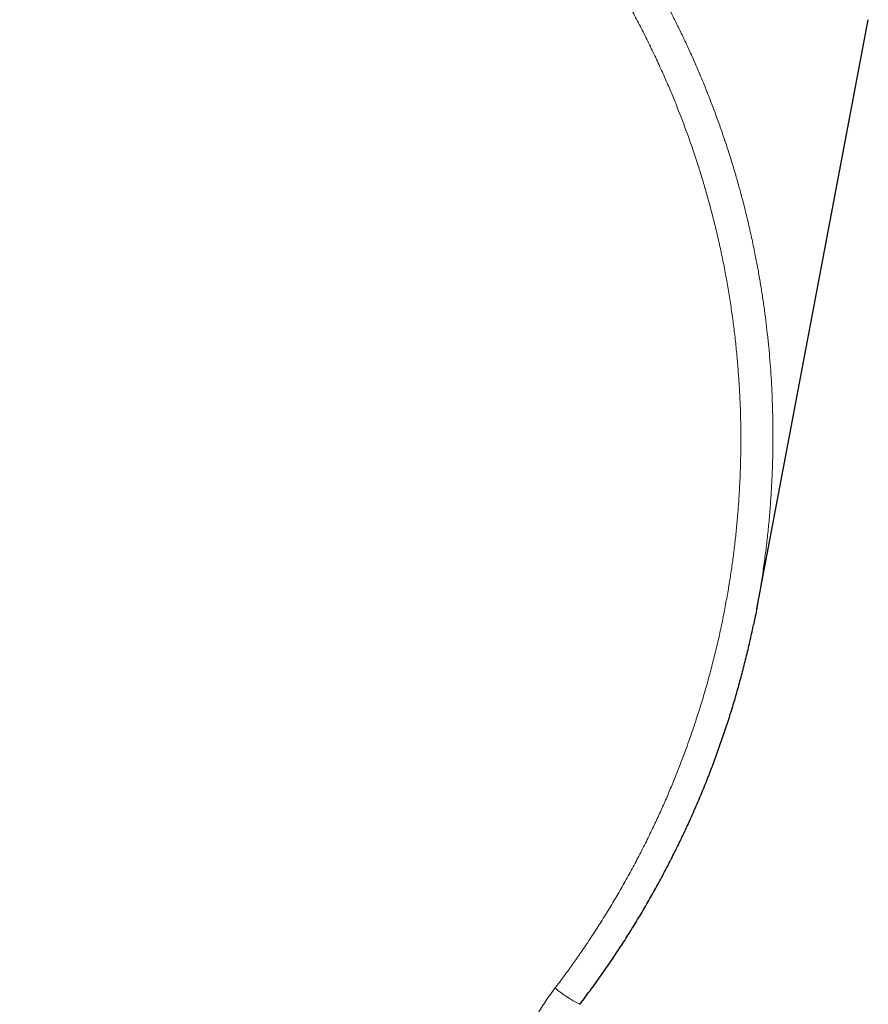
# Model space of a CAD drawing. Header units: millimetres. Extents: x 8 to 599, y 12 to 435.
# Tile 8 of 26: x 317 to 341, y 168 to 196. Entities that reach past the tile are written whole.
import ezdxf

# ---------------------------------------------------------------- set-up
doc = ezdxf.new("R2010")
doc.units = ezdxf.units.MM

msp = doc.modelspace()

# ---------------------------------------------------------------- linework, layer by layer
at = {"color": 7, "linetype": 'Continuous', "lineweight": 30}
msp.add_line((337.529, 178.843), (340.698, 195.566), dxfattribs=at)
at = {"color": 8, "linetype": 'Continuous', "lineweight": 0}
msp.add_arc((334.02, 170.676), 3.406, 229.4913, 243.6929, dxfattribs=at)
for points, knots in [([(311.243, 210.201), (311.392, 210.2), (311.689, 210.199), (312.136, 210.188), (312.582, 210.17), (313.028, 210.145), (313.475, 210.112), (313.922, 210.072), (314.367, 210.025), (314.813, 209.971), (315.259, 209.909), (315.704, 209.84), (316.148, 209.763), (316.601, 209.677), (317.062, 209.582), (317.531, 209.475), (317.998, 209.361), (318.464, 209.238), (318.928, 209.107), (319.39, 208.967), (319.85, 208.819), (320.288, 208.67), (320.704, 208.519), (321.1, 208.37), (321.493, 208.214), (321.884, 208.051), (322.272, 207.883), (322.659, 207.708), (323.043, 207.526), (323.426, 207.338), (323.809, 207.142), (324.192, 206.938), (324.571, 206.728), (324.96, 206.504), (325.359, 206.265), (325.765, 206.012), (326.167, 205.751), (326.565, 205.483), (326.959, 205.207), (327.348, 204.923), (327.732, 204.633), (328.094, 204.348), (328.437, 204.069), (328.76, 203.797), (329.078, 203.521), (329.392, 203.239), (329.702, 202.951), (330.008, 202.659), (330.309, 202.361), (330.608, 202.057), (330.904, 201.745), (331.196, 201.427), (331.484, 201.103), (331.762, 200.78), (332.029, 200.458), (332.287, 200.138), (332.541, 199.814), (332.798, 199.473), (333.059, 199.116), (333.322, 198.741), (333.58, 198.362), (333.83, 197.978), (334.074, 197.59), (334.297, 197.221), (334.499, 196.875), (334.682, 196.55), (334.861, 196.223), (335.035, 195.893), (335.204, 195.56), (335.371, 195.221), (335.535, 194.876), (335.695, 194.525), (335.85, 194.171), (336, 193.815), (336.145, 193.456), (336.288, 193.087), (336.428, 192.709), (336.564, 192.322), (336.695, 191.932), (336.824, 191.525), (336.95, 191.101), (337.074, 190.661), (337.19, 190.218), (337.298, 189.772), (337.399, 189.324), (337.486, 188.903), (337.561, 188.509), (337.626, 188.142), (337.685, 187.774), (337.739, 187.405), (337.788, 187.035), (337.832, 186.66), (337.872, 186.28), (337.906, 185.895), (337.934, 185.51), (337.957, 185.124), (337.974, 184.737), (337.986, 184.342), (337.992, 183.939), (337.991, 183.528), (337.984, 183.117), (337.971, 182.69), (337.949, 182.248), (337.919, 181.792), (337.881, 181.335), (337.835, 180.879), (337.781, 180.423), (337.718, 179.964), (337.659, 179.577), (337.618, 179.342), (337.604, 179.261)], [0, 0, 0, 0, 0.009589, 0.019179, 0.028769, 0.038357, 0.04799, 0.057624, 0.067258, 0.076891, 0.086574, 0.096258, 0.105952, 0.115646, 0.12599, 0.136335, 0.146681, 0.157024, 0.167422, 0.177822, 0.188221, 0.198619, 0.207729, 0.216841, 0.225952, 0.235062, 0.244209, 0.253358, 0.262506, 0.271653, 0.281004, 0.290355, 0.299716, 0.309077, 0.319416, 0.329758, 0.3401, 0.35044, 0.360834, 0.371229, 0.381625, 0.392019, 0.401127, 0.410236, 0.419345, 0.428453, 0.437598, 0.446744, 0.45589, 0.465035, 0.474384, 0.483734, 0.493093, 0.502453, 0.511341, 0.520228, 0.529124, 0.538021, 0.547915, 0.557811, 0.567706, 0.577627, 0.587549, 0.597471, 0.605527, 0.613585, 0.621641, 0.629713, 0.637784, 0.645855, 0.654206, 0.662558, 0.670909, 0.679276, 0.687643, 0.69601, 0.704898, 0.713785, 0.722681, 0.731578, 0.741472, 0.751368, 0.761262, 0.771183, 0.781105, 0.791027, 0.799083, 0.80714, 0.815196, 0.823267, 0.831338, 0.839409, 0.847759, 0.85611, 0.86446, 0.872826, 0.881192, 0.889558, 0.898442, 0.907326, 0.916219, 0.925112, 0.935002, 0.944894, 0.954785, 0.964702, 0.97462, 0.984537, 0.994698, 1, 1, 1, 1]), ([(331.808, 168.086), (331.888, 168.192), (332.048, 168.404), (332.282, 168.726), (332.511, 169.052), (332.748, 169.399), (332.991, 169.769), (333.239, 170.161), (333.479, 170.558), (333.713, 170.96), (333.94, 171.367), (334.16, 171.779), (334.373, 172.194), (334.57, 172.598), (334.754, 172.991), (334.924, 173.371), (335.089, 173.754), (335.247, 174.14), (335.399, 174.529), (335.545, 174.921), (335.684, 175.316), (335.822, 175.726), (335.957, 176.153), (336.089, 176.597), (336.212, 177.042), (336.328, 177.491), (336.436, 177.942), (336.535, 178.396), (336.627, 178.851), (336.706, 179.29), (336.775, 179.71), (336.835, 180.113), (336.888, 180.516), (336.935, 180.921), (336.975, 181.327), (337.009, 181.734), (337.036, 182.142), (337.057, 182.552), (337.072, 182.967), (337.08, 183.384), (337.081, 183.802), (337.075, 184.213), (337.063, 184.616), (337.045, 185.013), (337.02, 185.409), (336.988, 185.827), (336.947, 186.266), (336.896, 186.726), (336.836, 187.185), (336.767, 187.644), (336.691, 188.102), (336.605, 188.56), (336.512, 189.016), (336.413, 189.454), (336.311, 189.874), (336.206, 190.277), (336.095, 190.678), (335.977, 191.077), (335.853, 191.475), (335.721, 191.872), (335.584, 192.266), (335.442, 192.651), (335.296, 193.028), (335.148, 193.396), (334.993, 193.761), (334.824, 194.144), (334.64, 194.544), (334.438, 194.961), (334.229, 195.374), (334.012, 195.784), (333.787, 196.191), (333.555, 196.594), (333.315, 196.993), (333.076, 197.373), (332.84, 197.735), (332.607, 198.08), (332.369, 198.421), (332.125, 198.759), (331.875, 199.092), (331.619, 199.423), (331.357, 199.749), (331.081, 200.082), (330.79, 200.421), (330.483, 200.765), (330.17, 201.104), (329.85, 201.438), (329.523, 201.766), (329.19, 202.09), (328.851, 202.407), (328.521, 202.704), (328.2, 202.984), (327.889, 203.246), (327.573, 203.503), (327.254, 203.756), (326.929, 204.004), (326.601, 204.246), (326.268, 204.484), (325.929, 204.718), (325.584, 204.948), (325.233, 205.174), (324.877, 205.394), (324.524, 205.605), (324.173, 205.808), (323.825, 206.001), (323.474, 206.189), (323.1, 206.382), (322.703, 206.578), (322.283, 206.776), (321.859, 206.967), (321.431, 207.151), (320.998, 207.327), (320.562, 207.495), (320.122, 207.656), (319.696, 207.803), (319.282, 207.938), (318.883, 208.061), (318.481, 208.178), (318.076, 208.289), (317.67, 208.393), (317.261, 208.491), (316.85, 208.582), (316.434, 208.668), (316.013, 208.747), (315.587, 208.821), (315.159, 208.887), (314.73, 208.947), (314.3, 208.999), (313.87, 209.045), (313.438, 209.083), (313.004, 209.115), (312.566, 209.14), (312.125, 209.158), (311.684, 209.168), (311.39, 209.171), (311.243, 209.171), (311.243, 209.171)], [0, 0, 0, 0, 0.006952, 0.013904, 0.020857, 0.027808, 0.035921, 0.044034, 0.052148, 0.06026, 0.068416, 0.076572, 0.084729, 0.092884, 0.100174, 0.107464, 0.114755, 0.122044, 0.129365, 0.136686, 0.144008, 0.151328, 0.159426, 0.167524, 0.175622, 0.18372, 0.191859, 0.2, 0.208141, 0.21628, 0.223412, 0.230545, 0.237677, 0.244809, 0.25197, 0.259131, 0.266292, 0.273453, 0.280776, 0.288101, 0.295425, 0.302748, 0.30971, 0.316672, 0.323634, 0.330596, 0.338719, 0.346845, 0.35497, 0.363093, 0.37126, 0.379428, 0.387595, 0.395762, 0.403059, 0.410357, 0.417655, 0.424952, 0.43228, 0.439609, 0.446937, 0.454265, 0.461224, 0.468184, 0.475144, 0.482103, 0.490224, 0.498346, 0.506468, 0.514589, 0.522753, 0.530918, 0.539083, 0.547247, 0.554543, 0.561841, 0.569138, 0.576434, 0.583762, 0.59109, 0.598419, 0.605747, 0.613838, 0.621932, 0.630025, 0.638117, 0.646251, 0.654387, 0.662523, 0.670658, 0.677787, 0.684917, 0.692047, 0.699176, 0.706334, 0.713493, 0.720652, 0.72781, 0.735133, 0.742456, 0.74978, 0.757103, 0.764074, 0.771045, 0.778017, 0.784988, 0.793122, 0.801258, 0.809394, 0.817529, 0.825707, 0.833886, 0.842065, 0.850243, 0.857553, 0.864864, 0.872175, 0.879485, 0.886826, 0.894168, 0.90151, 0.908851, 0.9164, 0.92395, 0.9315, 0.939049, 0.946598, 0.954149, 0.961699, 0.969248, 0.976935, 0.984623, 0.992312, 0.999999, 1, 1, 1, 1]), ([(330.374, 163.977), (330.376, 164.049), (330.38, 164.194), (330.394, 164.411), (330.415, 164.628), (330.443, 164.844), (330.477, 165.061), (330.519, 165.278), (330.569, 165.497), (330.625, 165.713), (330.689, 165.928), (330.758, 166.139), (330.834, 166.346), (330.916, 166.549), (331.004, 166.749), (331.098, 166.947), (331.199, 167.143), (331.308, 167.338), (331.423, 167.531), (331.545, 167.72), (331.673, 167.906), (331.763, 168.026), (331.808, 168.086)], [0, 0, 0, 0, 0.049327, 0.09869, 0.148065, 0.197428, 0.246755, 0.297353, 0.34799, 0.39864, 0.449277, 0.499875, 0.54922, 0.598603, 0.647998, 0.697381, 0.746726, 0.797355, 0.848023, 0.898704, 0.949372, 1, 1, 1, 1])]:
    msp.add_open_spline(points, degree=3, knots=knots, dxfattribs=at)
at = {"color": 7, "linetype": 'Continuous', "lineweight": 30}
for points, knots in [([(337.604, 179.261), (337.591, 179.188), (337.552, 178.959), (337.497, 178.669), (337.451, 178.453), (337.438, 178.391)], [0, 0, 0, 0, 0.2539436, 0.7849311, 1, 1, 1, 1]), ([(332.51, 167.623), (332.515, 167.628), (332.566, 167.695), (332.663, 167.823), (332.801, 168.009), (332.937, 168.196), (333.072, 168.383), (333.205, 168.573), (333.337, 168.763), (333.466, 168.954), (333.595, 169.147), (333.721, 169.34), (333.846, 169.535), (333.968, 169.73), (334.09, 169.926), (334.209, 170.124), (334.327, 170.322), (334.443, 170.521), (334.557, 170.721), (334.669, 170.923), (334.78, 171.125), (334.889, 171.329), (334.997, 171.533), (335.102, 171.738), (335.206, 171.945), (335.309, 172.153), (335.409, 172.361), (335.508, 172.571), (335.604, 172.781), (335.699, 172.991), (335.792, 173.203), (335.884, 173.415), (335.973, 173.628), (336.06, 173.842), (336.146, 174.056), (336.23, 174.272), (336.312, 174.488), (336.391, 174.704), (336.469, 174.921), (336.545, 175.139), (336.62, 175.357), (336.692, 175.577), (336.763, 175.797), (336.831, 176.018), (336.898, 176.239), (336.963, 176.461), (337.025, 176.682), (337.086, 176.904), (337.145, 177.127), (337.202, 177.35), (337.257, 177.574), (337.31, 177.799), (337.361, 178.023), (337.404, 178.221), (337.429, 178.343), (337.439, 178.391)], [0, 0, 0, 0, 0.001703, 0.021069, 0.040427, 0.059739, 0.079019, 0.098397, 0.117757, 0.137102, 0.156432, 0.175751, 0.19506, 0.214362, 0.233658, 0.252952, 0.272244, 0.291537, 0.310833, 0.330134, 0.349441, 0.368757, 0.388085, 0.407425, 0.426781, 0.446154, 0.465549, 0.484937, 0.504294, 0.523645, 0.542991, 0.562334, 0.581678, 0.601023, 0.620372, 0.639727, 0.659089, 0.678475, 0.697745, 0.717057, 0.736411, 0.755792, 0.775186, 0.794581, 0.813959, 0.833305, 0.852608, 0.871848, 0.891096, 0.910474, 0.929834, 0.94918, 0.968512, 0.987834, 1, 1, 1, 1])]:
    msp.add_open_spline(points, degree=3, knots=knots, dxfattribs=at)

doc.saveas('drawing.dxf')
